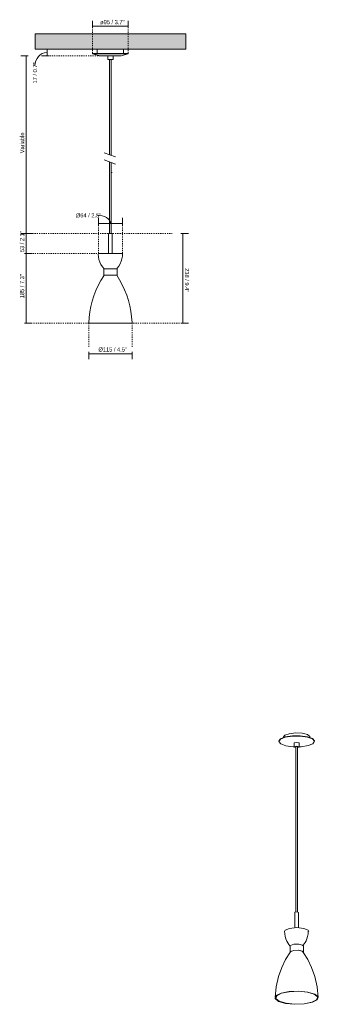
# Model space of a CAD drawing. Header units: millimetres. Extents: x 6354 to 7467, y -535 to 6709.
# Tile 1 of 2: x 6354 to 7147, y -535 to 2078. Entities that reach past the tile are written whole.
import ezdxf

# ---------------------------------------------------------------- set-up
doc = ezdxf.new("R2010")
doc.units = ezdxf.units.MM
doc.linetypes.add('Dash', pattern=[6, 3, -3])
doc.layers.add('A-ANNO-DIMS', color=7, linetype='Dash', lineweight=9, true_color=0xd2d2d2)
for name, color, linetype, lineweight in [('A-ANNO-DIMS-5', 7, 'Continuous', 9), ('A-CLNG', 7, 'Continuous', 9), ('E-LITE-EQPM', 7, 'Continuous', 20)]:
    doc.layers.add(name, color=color, linetype=linetype, lineweight=lineweight)
doc.styles.add('Arial Narrow', font='ARIALN.TTF', dxfattribs={"height": 11})
doc.dimstyles.new('FARO_-_2_2mm_Arial_Narrow_mm_Inch_Left', dxfattribs={"dimscale": 304.8, "dimtxt": 11.257741, "dimasz": 0, "dimexe": 0.049213, "dimexo": 0.0625, "dimgap": 0.008202, "dimtad": 1, "dimdec": 0, "dimzin": 0, "dimdsep": 46, "dimtxsty": 'Arial Narrow', "dimblk1": 'NONE', "dimblk2": 'NONE', "dimsah": 1, "dimcen": 0.09, "dimadec": 0, "dimazin": 0, "dimtfac": 1, "dimtdec": 4, "dimtix": 1, "dimtmove": 1, "dimatfit": 3, "dimfxl": 0.016404, "dimfxlon": 1, "dimtvp": 1, "dimtolj": 1, "dimtzin": 0, "dimarcsym": 2})
doc.dimstyles.new('FARO_-_2_2mm_Arial_Narrow_mm_Inch_Left_1', dxfattribs={"dimscale": 304.8, "dimtxt": 11.257741, "dimasz": 0, "dimexe": 0.049213, "dimexo": 0.0625, "dimgap": 0.008202, "dimtad": 1, "dimdec": 0, "dimzin": 0, "dimdsep": 46, "dimtxsty": 'Arial Narrow', "dimblk1": 'NONE', "dimblk2": 'NONE', "dimsah": 1, "dimcen": 0.09, "dimadec": 0, "dimazin": 0, "dimtfac": 1, "dimtdec": 4, "dimtix": 1, "dimtmove": 0, "dimatfit": 3, "dimfxl": 0.016404, "dimfxlon": 1, "dimtvp": 1, "dimtolj": 1, "dimtzin": 0, "dimarcsym": 2})
doc.dimstyles.new('FARO_-_2_2mm_Arial_Narrow_mm_Inch_Right', dxfattribs={"dimscale": 304.8, "dimtxt": 11.257741, "dimasz": 0, "dimexe": 0.049213, "dimexo": 0.0625, "dimgap": 0.008202, "dimtad": 1, "dimdec": 0, "dimzin": 0, "dimdsep": 46, "dimtxsty": 'Arial Narrow', "dimblk1": 'NONE', "dimblk2": 'NONE', "dimsah": 1, "dimcen": 0.09, "dimadec": 0, "dimazin": 0, "dimtfac": 1, "dimtdec": 4, "dimtix": 1, "dimtmove": 0, "dimatfit": 3, "dimfxl": 0.016404, "dimfxlon": 1, "dimtvp": 1, "dimtolj": 1, "dimtzin": 0, "dimarcsym": 2})
doc.dimstyles.new('FARO_-_2_2mm_Arial_Narrow_mm_Inch_Right_1', dxfattribs={"dimscale": 304.8, "dimtxt": 11.257741, "dimasz": 0, "dimexe": 0.049213, "dimexo": 0.0625, "dimgap": 0.008202, "dimtad": 1, "dimdec": 0, "dimzin": 0, "dimdsep": 46, "dimtxsty": 'Arial Narrow', "dimblk1": 'NONE', "dimblk2": 'NONE', "dimsah": 1, "dimcen": 0.09, "dimadec": 0, "dimazin": 0, "dimtfac": 1, "dimtdec": 4, "dimtix": 1, "dimtmove": 1, "dimatfit": 3, "dimfxl": 0.016404, "dimfxlon": 1, "dimtvp": 1, "dimtolj": 1, "dimtzin": 0, "dimarcsym": 2})

# ---------------------------------------------------------------- blocks, each defined once
blk = doc.blocks.new('20046 - 20046 RETRO Copper pendant lamp-482910-Alzado_PDF')
at = {"layer": 'E-LITE-EQPM'}
for p, q in [((6547.7, 1988.5), (6547.5, 1987.6)), ((6547.5, 1987.6), (6563.4, 1983)), ((6547.5, 1987.6), (6642.5, 1987.6)), ((6547.7, 1988.5), (6642.2, 1988.5)), ((6560.1, 2000), (6560.1, 1988.5)), ((6626.5, 1983), (6642.5, 1987.6)), ((6629.8, 1988.5), (6629.8, 2000)), ((6642.5, 1987.6), (6642.2, 1988.5)), ((6564.2, 1982.9), (6563.4, 1983)), ((6587.9, 1982.6), (6587.9, 1972.6)), ((6587.9, 1972.6), (6602, 1972.6)), ((6593, 1972.6), (6593, 1719.8)), ((6597, 1718.3), (6597, 1972.6)), ((6602, 1972.6), (6602, 1982.6)), ((6626.5, 1983), (6625.7, 1982.9)), ((6593, 1700.7), (6593, 1510.8)), ((6597, 1510.8), (6597, 1699.3)), ((6590.2, 1510.8), (6590.2, 1458)), ((6599.7, 1510.8), (6590.2, 1510.8)), ((6599.7, 1458), (6599.7, 1510.8)), ((6599.7, 1510.8), (6599.7, 1510.8)), ((6626.7, 1458), (6563, 1458)), ((6626.9, 1458), (6626.7, 1458)), ((6577.2, 1417), (6577.2, 1400)), ((6612.6, 1417), (6577.3, 1417)), ((6612.6, 1417), (6612.6, 1417)), ((6612.7, 1400), (6612.7, 1417)), ((6612.6, 1400), (6577.3, 1400)), ((6612.6, 1400), (6612.6, 1400)), ((6537.5, 1273), (6652.1, 1273)), ((6652.1, 1273), (6652.5, 1273))]:
    blk.add_line(p, q, dxfattribs=at)
at = {"layer": 'E-LITE-EQPM', "flags": 128}
for points in [[(6566.4, 1982.6), (6566.9, 1982.6), (6568.2, 1982.6), (6570.4, 1982.6), (6573.4, 1982.6), (6577, 1982.6), (6581.3, 1982.6), (6585.9, 1982.6), (6590.8, 1982.6), (6595.9, 1982.6), (6600.9, 1982.6), (6605.8, 1982.6), (6610.3, 1982.6), (6614.3, 1982.6), (6617.7, 1982.6), (6620.4, 1982.6), (6622.3, 1982.6), (6623.3, 1982.6), (6623.5, 1982.6)], [(6567, 1982.6), (6566.6, 1982.6), (6566.4, 1982.6)], [(6578.2, 1417), (6573.7, 1422.5), (6569.8, 1428.6), (6566.8, 1435.1), (6564.6, 1441.9), (6563.3, 1448.9), (6562.9, 1456.1), (6563, 1458)], [(6627, 1458), (6626.8, 1450.8), (6625.7, 1443.8), (6623.8, 1436.9), (6620.9, 1430.3), (6617.3, 1424.1), (6613, 1418.4), (6611.7, 1417)], [(6537.5, 1273), (6538.4, 1287.8), (6540.2, 1302.5), (6542.9, 1317), (6546.5, 1331.4), (6551, 1345.5), (6556.3, 1359.3), (6562.5, 1372.8), (6569.4, 1385.8), (6577.2, 1398.4), (6578.2, 1400)], [(6611.7, 1400), (6619.5, 1387.5), (6626.6, 1374.4), (6632.9, 1361), (6638.3, 1347.3), (6642.9, 1333.2), (6646.6, 1318.9), (6649.4, 1304.3), (6651.4, 1289.7), (6652.4, 1274.9), (6652.5, 1273)]]:
    blk.add_lwpolyline(points, dxfattribs=at)
blk = doc.blocks.new('20046 - 20046 RETRO Copper pendant lamp-482910-00 Isometrico PDF')
at = {"layer": 'E-LITE-EQPM', "color": 251, "lineweight": 9, "true_color": 0x636466}
for p, q in [((4625.2, 164.8), (4624.9, 163.9)), ((4625.2, 164.8), (4629.3, 169.5)), ((4640.5, 178.8), (4637.4, 174.3)), ((4637.4, 174.4), (4637.4, 173.2)), ((4665.2, 157.8), (4665.9, 158.7)), ((4665.2, 157.8), (4665.2, 148.3)), ((4679.2, 148.3), (4679.2, 157.8)), ((4707.1, 173.2), (4707.1, 174.4)), ((4719.5, 163.9), (4719.3, 164.8)), ((4670, 148.6), (4670.2, 147.8)), ((4670.2, 148.6), (4670.2, -290.5)), ((4678.6, 147.4), (4674, 146.2)), ((4674.2, -290.2), (4674.2, 148.2)), ((4674.3, 147.9), (4674.5, 148)), ((4667.7, -290.9), (4667.5, -291.4)), ((4667.5, -291.3), (4667.5, -331.9)), ((4677, -331.9), (4677, -291.3)), ((4641.8, -338.6), (4640.2, -341.6)), ((4654.5, -380.6), (4654.5, -396.8)), ((4655.4, -379), (4654.6, -381.1)), ((4690, -396.8), (4690, -380.6)), ((4655.4, -395.1), (4654.9, -397.7)), ((4655.6, -396.2), (4656.3, -395.2)), ((4656.3, -395.2), (4655.6, -396.2)), ((4727.7, -519.2), (4725.2, -523))]:
    blk.add_line(p, q, dxfattribs=at)
for points in [[(4707.1, 174, 0), (4707, 175.4, 0), (4700.6, 180.6, 0), (4686.7, 184.1, 0), (4668.9, 185, 0), (4652, 183.1, 0), (4640.5, 178.8, 0)], [(4665.3, 148.2, 0), (4662.6, 148.3, 0), (4643.4, 151, 0), (4629.9, 156, 0), (4624.7, 162.3, 0), (4629, 168.6, 0)], [(4629, 168.6, 0), (4641.8, 173.7, 0), (4660.7, 176.7, 0), (4681.8, 176.8, 0), (4701.1, 174.1, 0), (4714.6, 169.1, 0), (4719.7, 162.9, 0), (4715.5, 156.5, 0)], [(4629.3, 169.5, 0), (4642, 174.6, 0), (4660.8, 177.5, 0), (4681.8, 177.6, 0), (4700.9, 175, 0), (4714.3, 170, 0), (4719.3, 164.5, 0)], [(4665.9, 158.7, 0), (4671.6, 159.9, 0), (4677.9, 159, 0), (4679.2, 157.6, 0)], [(4665.9, 149.2, 0), (4671.6, 150.4, 0), (4677.9, 149.5, 0), (4678.6, 147.4, 0)], [(4670.4, 146.3, 0), (4666.5, 147, 0), (4665.9, 149.2, 0)], [(4674.5, 148, 0), (4673.3, 149, 0), (4670, 148.6, 0)], [(4715.5, 156.5, 0), (4702.6, 151.4, 0), (4683.8, 148.5, 0), (4679.2, 148.2, 0)], [(4677, -291.3, 0), (4673.7, -289.9, 0), (4667.7, -290.9, 0)], [(4704.2, -341.6, 0), (4702.7, -338.6, 0), (4691, -333.7, 0), (4672.2, -331.8, 0), (4653.4, -333.7, 0), (4641.8, -338.6, 0)], [(4640.2, -341.5, 0), (4640.4, -348.6, 0), (4641.5, -355.4, 0), (4643.3, -361.7, 0), (4645.6, -367.4, 0), (4648.3, -372.2, 0), (4651, -376.2, 0), (4653.8, -379.6, 0), (4654.8, -380.6, 0)], [(4702.4, -341.5, 0), (4702.3, -348.3, 0), (4701.3, -355, 0), (4699.5, -361.1, 0), (4697.3, -366.5, 0), (4694.7, -371.2, 0), (4692, -375.1, 0), (4689.4, -378.3, 0), (4688.7, -379.1, 0)], [(4689.9, -380.9, 0), (4688, -378.2, 0), (4677.7, -375.5, 0), (4664.2, -375.8, 0), (4655.4, -379, 0)], [(4689.7, -397.4, 0), (4688, -394.3, 0), (4677.7, -391.6, 0), (4664.2, -392, 0), (4655.4, -395.1, 0)], [(4656.3, -395.2, 0), (4664.6, -392.2, 0), (4677.4, -391.9, 0), (4687.1, -394.5, 0), (4688.3, -395.4, 0)], [(4688.7, -396, 0), (4687.1, -394.5, 0), (4677.4, -391.9, 0), (4664.6, -392.2, 0), (4656.3, -395.2, 0)], [(4614.7, -517.5, 0), (4617.6, -488.7, 0), (4623.8, -461.5, 0), (4632.5, -437.2, 0), (4642.9, -416.1, 0), (4654, -398.4, 0), (4655.9, -395.7, 0)], [(4729.7, -517.5, 0), (4726.9, -488.7, 0), (4720.7, -461.5, 0), (4711.9, -437.2, 0), (4701.6, -416.1, 0), (4690.5, -398.4, 0), (4688.6, -395.7, 0)], [(4727, -523.1, 0), (4713.9, -529.9, 0), (4692.5, -534.2, 0), (4667.2, -535.2, 0), (4642.8, -532.8, 0), (4624.3, -527.4, 0), (4615.3, -520.1, 0), (4617.5, -512.3, 0)], [(4725.2, -523, 0), (4712.6, -529.5, 0), (4691.9, -533.7, 0), (4667.3, -534.7, 0), (4643.8, -532.4, 0), (4625.8, -527.1, 0), (4617.1, -520, 0), (4619.2, -512.5, 0)], [(4617.5, -512.3, 0), (4630.6, -505.6, 0), (4651.9, -501.2, 0), (4677.3, -500.2, 0), (4701.6, -502.6, 0), (4720.2, -508, 0), (4729.2, -515.3, 0), (4727, -523.1, 0)], [(4619.2, -512.5, 0), (4631.9, -506, 0), (4652.6, -501.8, 0), (4677.1, -500.7, 0), (4700.7, -503.1, 0), (4718.7, -508.3, 0), (4727.4, -515.4, 0), (4727.9, -517.5, 0)]]:
    blk.add_polyline3d(points, dxfattribs=at)
blk = doc.blocks.new('DIMBLOCK1-Alzado_PDF')
at = {"layer": 'A-ANNO-DIMS-5', "color": 251, "true_color": 0x5b5b5b, "transparency": 16777216}
for p, q in [((6547.5, 2055.7), (6547.5, 2075.7)), ((6642.5, 2055.7), (6642.5, 2075.7)), ((6547.5, 2060.7), (6642.5, 2060.7)), ((6547.5, 2060.7), (6547.5, 2055.7)), ((6642.5, 2060.7), (6642.5, 2055.7))]:
    blk.add_line(p, q, dxfattribs=at)
at = {"layer": 'A-ANNO-DIMS-5', "color": 0, "transparency": 16777216, "insert": (6567.8, 2077.4), "char_height": 11, "width": 65.188, "attachment_point": 1, "line_spacing_factor": 0.974696, "style": 'Arial Narrow'}
blk.add_mtext('ø95 / 3.7"', dxfattribs=at)
blk = doc.blocks.new('_None')
blk = doc.blocks.new('DIMBLOCK2-Alzado_PDF')
at = {"layer": 'A-ANNO-DIMS-5', "color": 251, "true_color": 0x5b5b5b, "transparency": 16777216}
for p, q in [((6426.6, 2000), (6421.6, 2000)), ((6426.4, 2000), (6441.6, 2000)), ((6426.6, 2000), (6426.6, 1982.6)), ((6431.6, 1982.6), (6411.6, 1982.6)), ((6426.6, 1982.6), (6431.6, 1982.6))]:
    blk.add_line(p, q, dxfattribs=at)
blk.add_ellipse((6426.6, 1955.6), major_axis=(0, 35.7), ratio=0.899389, start_param=0, end_param=1.570796, dxfattribs=at)
at = {"layer": 'A-ANNO-DIMS-5', "color": 0, "transparency": 16777216, "insert": (6389.2, 1909), "char_height": 11, "width": 55.967, "attachment_point": 1, "rotation": 90, "line_spacing_factor": 0.974696, "style": 'Arial Narrow'}
blk.add_mtext('17 / 0.7"', dxfattribs=at)
blk = doc.blocks.new('DIMBLOCK3-Alzado_PDF')
at = {"layer": 'A-ANNO-DIMS-5', "color": 251, "true_color": 0x5b5b5b, "transparency": 16777216}
for p, q in [((6376.6, 1982.6), (6356.6, 1982.6)), ((6371.6, 1510.8), (6371.6, 1982.6)), ((6371.6, 1982.6), (6376.6, 1982.6)), ((6371.8, 1510.8), (6356.6, 1510.8)), ((6371.6, 1510.8), (6376.6, 1510.8))]:
    blk.add_line(p, q, dxfattribs=at)
at = {"layer": 'A-ANNO-DIMS-5', "color": 0, "transparency": 16777216, "insert": (6354.9, 1723.6), "char_height": 11, "width": 55.324, "attachment_point": 1, "rotation": 90, "line_spacing_factor": 0.974696, "style": 'Arial Narrow'}
blk.add_mtext('Variable', dxfattribs=at)
blk = doc.blocks.new('DIMBLOCK4-Alzado_PDF')
at = {"layer": 'A-ANNO-DIMS-5', "color": 251, "true_color": 0x5b5b5b, "transparency": 16777216}
for p, q in [((6563, 1537.4), (6563, 1552.6)), ((6627, 1537.4), (6627, 1552.6)), ((6563, 1537.6), (6627, 1537.6)), ((6563, 1537.6), (6563, 1532.6)), ((6627, 1537.6), (6627, 1532.6))]:
    blk.add_line(p, q, dxfattribs=at)
blk.add_ellipse((6559.8, 1537.6), major_axis=(35.2, 0), ratio=0.615842, start_param=0, end_param=1.570796, dxfattribs=at)
at = {"layer": 'A-ANNO-DIMS-5', "color": 0, "transparency": 16777216, "insert": (6503.3, 1564.5), "char_height": 11, "width": 67.761, "attachment_point": 1, "line_spacing_factor": 0.974696, "style": 'Arial Narrow'}
blk.add_mtext('Ø64 / 2.5"', dxfattribs=at)
blk = doc.blocks.new('DIMBLOCK5-Alzado_PDF')
at = {"layer": 'A-ANNO-DIMS-5', "color": 251, "true_color": 0x5b5b5b, "transparency": 16777216}
for p, q in [((6537.5, 1196.8), (6537.5, 1176.8)), ((6537.5, 1191.8), (6537.5, 1196.8)), ((6537.5, 1191.8), (6652.5, 1191.8)), ((6652.5, 1196.8), (6652.5, 1176.8)), ((6652.5, 1191.8), (6652.5, 1196.8))]:
    blk.add_line(p, q, dxfattribs=at)
at = {"layer": 'A-ANNO-DIMS-5', "color": 0, "transparency": 16777216, "insert": (6563.2, 1208.5), "char_height": 11, "width": 76.124, "attachment_point": 1, "line_spacing_factor": 0.974696, "style": 'Arial Narrow'}
blk.add_mtext('Ø115 / 4.5"', dxfattribs=at)
blk = doc.blocks.new('DIMBLOCK6-Alzado_PDF')
at = {"layer": 'A-ANNO-DIMS-5', "color": 251, "true_color": 0x5b5b5b, "transparency": 16777216}
for p, q in [((6782.3, 1510.8), (6802.3, 1510.8)), ((6787.3, 1510.8), (6782.3, 1510.8)), ((6787.3, 1510.8), (6787.3, 1273)), ((6782.3, 1273), (6802.3, 1273)), ((6787.3, 1273), (6782.3, 1273))]:
    blk.add_line(p, q, dxfattribs=at)
at = {"layer": 'A-ANNO-DIMS-5', "color": 0, "transparency": 16777216, "insert": (6804, 1418.7), "char_height": 11, "width": 64.33, "attachment_point": 1, "rotation": 270, "line_spacing_factor": 0.974696, "style": 'Arial Narrow'}
blk.add_mtext('238 / 9.4"', dxfattribs=at)
blk = doc.blocks.new('DIMBLOCK7-Alzado_PDF')
at = {"layer": 'A-ANNO-DIMS-5', "color": 251, "true_color": 0x5b5b5b, "transparency": 16777216}
for p, q in [((6371.6, 1510.8), (6366.6, 1510.8)), ((6371.4, 1510.8), (6386.6, 1510.8)), ((6371.6, 1510.8), (6371.6, 1458)), ((6371.6, 1458), (6366.6, 1458)), ((6371.4, 1458), (6386.6, 1458))]:
    blk.add_line(p, q, dxfattribs=at)
at = {"layer": 'A-ANNO-DIMS-5', "color": 0, "transparency": 16777216, "insert": (6354.9, 1461.1), "char_height": 11, "width": 55.967, "attachment_point": 1, "rotation": 90, "line_spacing_factor": 0.974696, "style": 'Arial Narrow'}
blk.add_mtext('53 / 2.1"', dxfattribs=at)
blk = doc.blocks.new('DIMBLOCK8-Alzado_PDF')
at = {"layer": 'A-ANNO-DIMS-5', "color": 251, "true_color": 0x5b5b5b, "transparency": 16777216}
for p, q in [((6371.6, 1458), (6366.6, 1458)), ((6371.4, 1458), (6386.6, 1458)), ((6371.6, 1458), (6371.6, 1273)), ((6371.6, 1273), (6366.6, 1273)), ((6371.4, 1273), (6386.6, 1273))]:
    blk.add_line(p, q, dxfattribs=at)
at = {"layer": 'A-ANNO-DIMS-5', "color": 0, "transparency": 16777216, "insert": (6354.9, 1338.7), "char_height": 11, "width": 64.33, "attachment_point": 1, "rotation": 90, "line_spacing_factor": 0.974696, "style": 'Arial Narrow'}
blk.add_mtext('185 / 7.3"', dxfattribs=at)

msp = doc.modelspace()

# ---------------------------------------------------------------- hatches: boundary and pattern name
at = {"layer": 'A-CLNG', "true_color": 0xe8e8e8}
msp.add_hatch(color=254, dxfattribs=at).paths.add_polyline_path([(6595.4, 2000), (6795, 2000), (6795, 2040.5), (6395, 2040.5), (6395, 2000), (6593.5, 2000)])

# ---------------------------------------------------------------- linework, layer by layer
at = {"layer": 'A-ANNO-DIMS'}
for p, q in [((6547.5, 2052.6), (6547.5, 1987.6)), ((6642.5, 2052.6), (6642.5, 1987.6)), ((6568.5, 1982.6), (6433.5, 1982.6)), ((6563, 1458), (6563, 1538)), ((6627, 1458), (6627, 1538)), ((6363.5, 1510.8), (6588.5, 1510.8)), ((6601.4, 1510.8), (6758.9, 1510.8)), ((6577.2, 1458), (6366.4, 1458)), ((6537.5, 1273), (6366.4, 1273)), ((6537.5, 1273), (6537.5, 1208)), ((6778.9, 1273), (6652.5, 1273)), ((6652.5, 1273), (6652.5, 1208))]:
    msp.add_line(p, q, dxfattribs=at)
at = {"layer": 'A-CLNG'}
for p, q in [((6395, 2040.5), (6795, 2040.5)), ((6395, 2000), (6395, 2040.5)), ((6795, 2040.5), (6795, 2000)), ((6795, 2000), (6395, 2000))]:
    msp.add_line(p, q, dxfattribs=at)
at = {"layer": 'E-LITE-EQPM'}
for p, q in [((6608.5, 1714.1), (6578.5, 1725.1)), ((6578.5, 1706), (6608.5, 1695.1)), ((6595, 1716.5), (6595.7, 1716.5)), ((6599, 1672.6), (6599.8, 1672.6))]:
    msp.add_line(p, q, dxfattribs=at)

# ---------------------------------------------------------------- block references
msp.add_blockref('20046 - 20046 RETRO Copper pendant lamp-482910-Alzado_PDF', (0, 0), dxfattribs=at)
at = {"layer": 'E-LITE-EQPM', "color": 253, "lineweight": 9, "true_color": 0xaaaaaa}
msp.add_blockref('20046 - 20046 RETRO Copper pendant lamp-482910-00 Isometrico PDF', (2417.8, 0), dxfattribs=at)

# ---------------------------------------------------------------- dimensions: what is measured, and where the dimension line sits
at = {"layer": 'A-ANNO-DIMS', "color": 251, "linetype": 'Continuous', "true_color": 0x5b5b5b}
for base, p1, p2, text, override, picture, middle in [((6642.5, 2060.7), (6547.5, 2055.7), (6642.5, 2055.7), 'ø<>', {"dimpost": '<>', "dimfxl": 95}, 'DIMBLOCK1-Alzado_PDF', (6595, 2070.3)), ((6652.5, 1191.8), (6537.5, 1196.8), (6652.5, 1196.8), 'Ø<>', {"dimpost": '<>', "dimfxl": 115}, 'DIMBLOCK5-Alzado_PDF', (6595, 1201.5))]:
    dim = msp.add_linear_dim(base=base, p1=p1, p2=p2, text=text, dimstyle='FARO_-_2_2mm_Arial_Narrow_mm_Inch_Right', override=override, dxfattribs=at)
    dim.commit()
    dim.dimension.update_dxf_attribs({"geometry": picture, "text_midpoint": middle})
dim = msp.add_linear_dim(base=(6426.6, 1982.6), p1=(6421.6, 2000), p2=(6431.6, 1982.6), angle=90, dimstyle='FARO_-_2_2mm_Arial_Narrow_mm_Inch_Left', override={"dimpost": '<>', "dimfxl": 20.088679}, dxfattribs=at)
dim.commit()
dim.dimension.update_dxf_attribs({"geometry": 'DIMBLOCK2-Alzado_PDF', "text_midpoint": (6396.5, 1937), "dimtype": 160, "text_rotation": 90})
dim = msp.add_linear_dim(base=(6371.6, 1982.6), p1=(6376.6, 1510.8), p2=(6376.6, 1982.6), angle=90, text='Variable', dimstyle='FARO_-_2_2mm_Arial_Narrow_mm_Inch_Left_1', override={"dimpost": '<>', "dimfxl": 471.760048}, dxfattribs=at)
dim.commit()
dim.dimension.update_dxf_attribs({"geometry": 'DIMBLOCK3-Alzado_PDF', "text_midpoint": (6363.5, 1746.7)})
dim = msp.add_linear_dim(base=(6627, 1537.6), p1=(6563, 1532.6), p2=(6627, 1532.6), text='Ø<>', dimstyle='FARO_-_2_2mm_Arial_Narrow_mm_Inch_Right_1', override={"dimpost": '<>', "dimfxl": 64}, dxfattribs=at)
dim.commit()
dim.dimension.update_dxf_attribs({"geometry": 'DIMBLOCK4-Alzado_PDF', "text_midpoint": (6537.2, 1557.2), "dimtype": 160})
for base, p1, p2, dimstyle, override, picture, middle in [((6371.6, 1458), (6366.6, 1510.8), (6366.6, 1458), 'FARO_-_2_2mm_Arial_Narrow_mm_Inch_Left_1', {"dimpost": '<>', "dimfxl": 52.821012}, 'DIMBLOCK7-Alzado_PDF', (6362, 1484.4)), ((6787.3, 1273), (6782.3, 1510.8), (6782.3, 1273), 'FARO_-_2_2mm_Arial_Narrow_mm_Inch_Right', {"dimtad": 4, "dimpost": '<>', "dimfxl": 237.821012}, 'DIMBLOCK6-Alzado_PDF', (6796.9, 1391.9)), ((6371.6, 1273), (6366.6, 1458), (6366.6, 1273), 'FARO_-_2_2mm_Arial_Narrow_mm_Inch_Left_1', {"dimpost": '<>', "dimfxl": 185}, 'DIMBLOCK8-Alzado_PDF', (6362, 1365.5))]:
    dim = msp.add_linear_dim(base=base, p1=p1, p2=p2, angle=90, dimstyle=dimstyle, override=override, dxfattribs=at)
    dim.commit()
    dim.dimension.update_dxf_attribs({"geometry": picture, "text_midpoint": middle})

doc.saveas('drawing.dxf')
